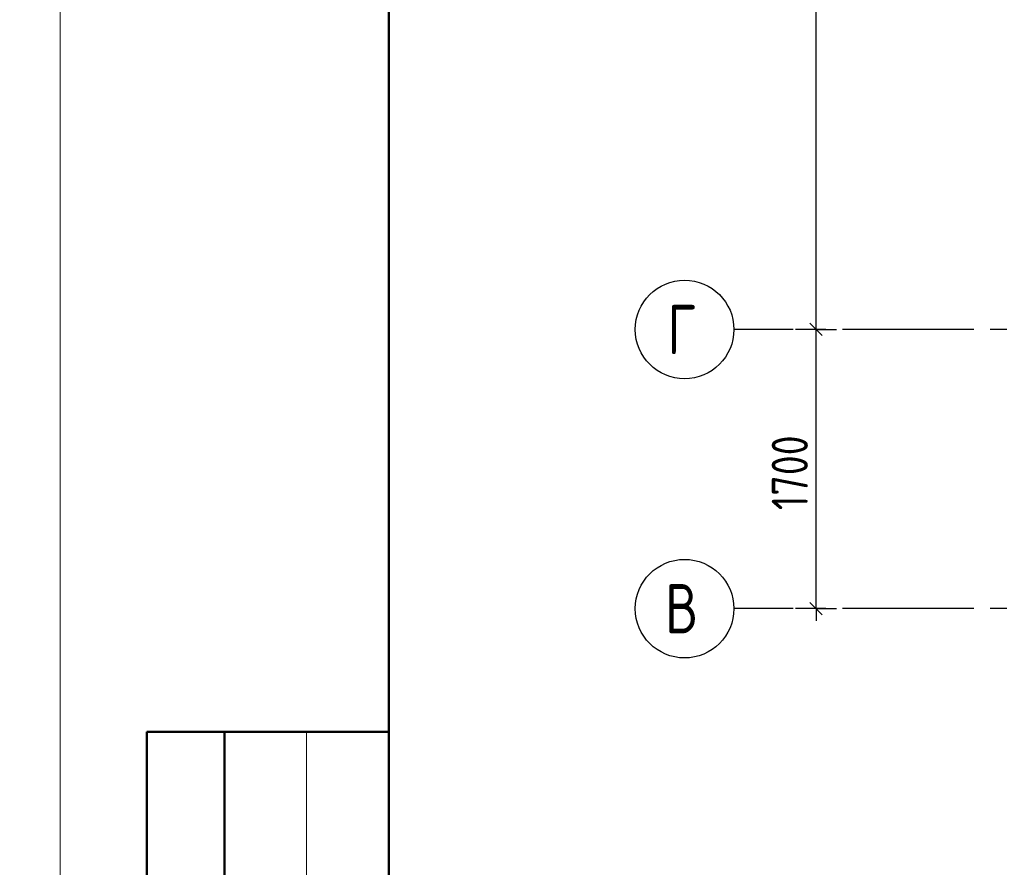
# Model space of a CAD drawing. Header units: millimetres. Extents: x 40580 to 1168286, y -220995 to 81020.
# Tile 56 of 194: x 298822 to 304814, y -113693 to -108532. Entities that reach past the tile are written whole.
import ezdxf

# ---------------------------------------------------------------- set-up
doc = ezdxf.new("R2010")
doc.units = ezdxf.units.MM
doc.linetypes.add('______5', pattern=[1100, 800, -100, 100, -100])
doc.linetypes.add('CENTER', pattern=[2, 1.25, -0.25, 0.25, -0.25])
doc.layers.add('Standard', color=7, linetype='Continuous', lineweight=25)
doc.layers.add('ОСИ', color=7, linetype='CENTER', lineweight=15)
doc.styles.add('GOST 2.304-81', font='txt')
doc.styles.add('ISOCPEUR', font='isocpeur.ttf')

msp = doc.modelspace()

# ---------------------------------------------------------------- linework, layer by layer
at = {"layer": 'Standard', "color": 7, "linetype": 'Continuous', "lineweight": -3, "transparency": 33554687}
for p, q in [((303668.3, -110418.4), (303668.3, -104918.4)), ((303668.3, -112118.4), (303668.3, -112193.4))]:
    msp.add_line(p, q, dxfattribs=at)
at = {"layer": 'Standard', "color": 251, "linetype": 'Continuous', "lineweight": -3, "true_color": 0x656565, "transparency": 33554687}
for p, q in [((303668.3, -110418.4), (303543.3, -110418.4)), ((303668.3, -110418.4), (303793.3, -110418.4)), ((303668.3, -110418.4), (303668.3, -110418.4)), ((303668.3, -112118.4), (303543.3, -112118.4)), ((303668.3, -112118.4), (303793.3, -112118.4)), ((303668.3, -112118.4), (303668.3, -112118.4))]:
    msp.add_line(p, q, dxfattribs=at)
at = {"layer": 'Standard', "color": 7, "linetype": 'Continuous', "lineweight": 25, "transparency": 33554687}
for p, q in [((303705.8, -110455.9), (303630.8, -110380.9)), ((303705.8, -112155.9), (303630.8, -112080.9))]:
    msp.add_line(p, q, dxfattribs=at)
at = {"layer": 'Standard', "color": 7, "linetype": 'Continuous', "lineweight": 50, "transparency": 33554687}
for p, q in [((301068.3, -112868.4), (299595.1, -112868.4)), ((299595.1, -112868.4), (299595.1, -119368.4)), ((299595.1, -112868.4), (299595.1, -119368.4)), ((300068.3, -112868.4), (300068.3, -119368.4))]:
    msp.add_line(p, q, dxfattribs=at)
at = {"layer": 'Standard', "color": 7, "linetype": 'Continuous', "lineweight": 13, "transparency": 33554687}
msp.add_line((300568.3, -112868.4), (300568.3, -119368.4), dxfattribs=at)
for points in [[(257068.3, -128368.4), (299068.3, -128368.4), (299068.3, -98668.4), (257068.3, -98668.4), (257068.3, -128368.4)], [(299068.3, -128368.4), (341068.3, -128368.4), (341068.3, -98668.4), (299068.3, -98668.4), (299068.3, -128368.4)]]:
    msp.add_lwpolyline(points, close=True, dxfattribs=at)
at = {"layer": 'Standard', "color": 7, "linetype": 'Continuous', "lineweight": 50, "transparency": 33554687}
msp.add_lwpolyline([(301068.3, -99168.4), (340568.3, -99168.4), (340568.3, -127868.4), (301068.3, -127868.4), (301068.3, -99168.4)], close=True, dxfattribs=at)
at = {"layer": 'Standard', "color": 7, "linetype": 'Continuous', "lineweight": -3, "transparency": 33554687}
msp.add_lwpolyline([(303668.3, -112118.4), (303668.3, -111615.2), (303668.3, -111615.2), (303668.3, -110418.4)], dxfattribs=at)
at = {"layer": 'ОСИ', "color": 8, "linetype": '______5', "lineweight": -3, "transparency": 33554687}
for p, q in [((334328.3, -110418.4), (303168.3, -110418.4)), ((334328.3, -112118.4), (303168.3, -112118.4))]:
    msp.add_line(p, q, dxfattribs=at)
at = {"layer": 'ОСИ', "color": 7, "linetype": 'Continuous', "lineweight": -3, "transparency": 33554687}
for centre in [(302868.3, -110418.4), (302868.3, -112118.4)]:
    msp.add_circle(centre, 300, dxfattribs=at)

# ---------------------------------------------------------------- texts
at = {"layer": 'Standard', "color": 7, "linetype": 'Continuous', "lineweight": 25, "transparency": 33554687, "insert": (303618.3, -111518.7), "char_height": 220, "width": 625.735, "attachment_point": 7, "rotation": 90, "style": 'GOST 2.304-81'}
msp.add_mtext('1700', dxfattribs=at)
at = {"layer": 'ОСИ', "color": 7, "linetype": 'Continuous', "lineweight": 25, "transparency": 33554687, "char_height": 300, "attachment_point": 7, "style": 'ISOCPEUR'}
for s, insert, width in [('\\W0.78;Г', (302763.3, -110568.4), 326.834), ('\\W0.80;В', (302748.3, -112268.4), 359.83)]:
    msp.add_mtext(s, dxfattribs=dict(at, insert=insert, width=width))

doc.saveas('drawing.dxf')
